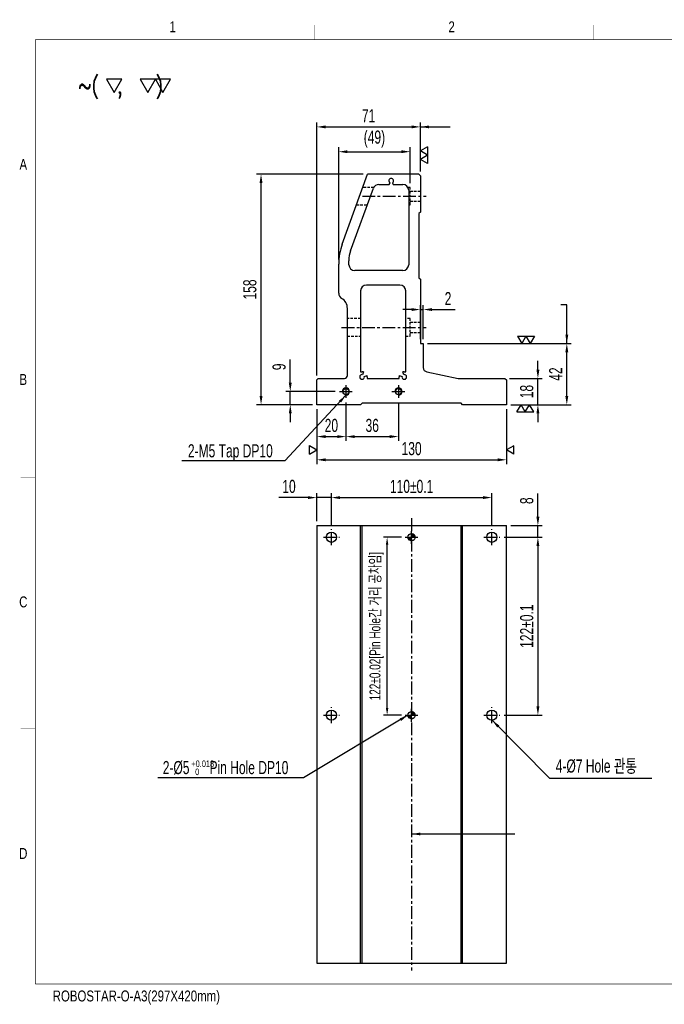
# Model space of a CAD drawing. Extents: x 14371 to 15332, y -7417 to -6742.
# Tile 1 of 2: x 14371 to 14813, y -7417 to -6742. Entities that reach past the tile are written whole.
import ezdxf
from ezdxf.enums import TextEntityAlignment as Align

# ---------------------------------------------------------------- set-up
doc = ezdxf.new("R2010")
doc.units = 0
doc.header["$LTSCALE"] = 7
doc.header["$MEASUREMENT"] = 0
doc.linetypes.add('CENTER', pattern=[2, 1.25, -0.25, 0.25, -0.25])
doc.linetypes.add('HIDDEN', pattern=[0.375, 0.25, -0.125])
doc.layers.get('0').update_dxf_attribs({"linetype": 'CONTINUOUS'})
doc.layers.get('DEFPOINTS').update_dxf_attribs({"linetype": 'CONTINUOUS'})
for name, color, linetype in [('3', 4, 'CONTINUOUS'), ('CENTERLINE', 3, 'CENTER'), ('DIM', 4, 'CONTINUOUS'), ('DIMENSION', 4, 'CONTINUOUS'), ('HATCHLINE', 1, 'CONTINUOUS'), ('HIDDENLINE', 5, 'HIDDEN')]:
    doc.layers.add(name, color=color, linetype=linetype)
doc.styles.add('GHS', font='romans.shx', dxfattribs={"bigfont": 'ghs.shx'})
doc.styles.get("Standard").update_dxf_attribs({"font": 'Gulim.ttf', "width": 0.7})
doc.dimstyles.new('A3', dxfattribs={"dimtxt": 3, "dimasz": 2, "dimexe": 1, "dimexo": 1, "dimgap": 1, "dimtad": 1, "dimdec": 4, "dimdsep": 46, "dimtxsty": 'Standard', "dimcen": 2.5, "dimclrd": 4, "dimclre": 4, "dimclrt": 9, "dimazin": 2, "dimtfac": 1, "dimtdec": 4, "dimtmove": 0, "dimatfit": 3, "dimfxl": 0, "dimtolj": 1, "dimarcsym": 0})

# ---------------------------------------------------------------- blocks, each defined once
blk = doc.blocks.new('A3-DJ')
at = {"const_width": 0.2}
for points in [[(30, 269), (410, 269)], [(30, 269), (30, 10)], [(30, 10), (410, 10)]]:
    blk.add_lwpolyline(points, dxfattribs=at)
at = {"layer": '3', "const_width": 0.05}
for points in [[(106.5, 273), (106.5, 269)], [(183, 273), (183, 269)], [(26, 200), (30, 200)], [(26, 149), (30, 149)], [(26, 80), (30, 80)]]:
    blk.add_lwpolyline(points, dxfattribs=at)
at = {"layer": '3', "width": 0.8}
for s, p in [('1', (67.68, 272.54)), ('2', (144.18, 272.54)), ('A', (26.72, 234.81)), ('B', (26.72, 175.81)), ('C', (26.72, 114.81)), ('D', (26.72, 45.81)), ('ROBOSTAR-O-A3(297X420mm)', (57.72, 6.36))]:
    blk.add_text(s, height=3, dxfattribs=at).set_placement(p, align=Align.MIDDLE)
blk = doc.blocks.new('*D8')
at = {"layer": 'DEFPOINTS', "color": 0}
for p in [(14622.85, -7097), (14635.14, -7097), (14635.14, -7219)]:
    blk.add_point(p, dxfattribs=at)
at = {"layer": 'DIMENSION', "color": 4, "lineweight": -2}
for p, q in [((14632.64, -7097), (14620.35, -7097)), ((14622.85, -7214), (14622.85, -7102)), ((14632.64, -7219), (14620.35, -7219))]:
    blk.add_line(p, q, dxfattribs=at)
at = {"layer": 'DIMENSION', "color": 4}
for points in [[(14622.01, -7102), (14623.68, -7102), (14622.85, -7097)], [(14622.01, -7214), (14623.68, -7214), (14622.85, -7219)]]:
    blk.add_solid(points, dxfattribs=at)
at = {"layer": 'DIMENSION', "color": 9, "insert": (14615.65, -7158), "char_height": 7.5, "attachment_point": 5, "rotation": 90}
blk.add_mtext('\\A1;122±0.02[Pin Hole간 거리 공차임]', dxfattribs=at)
blk = doc.blocks.new('*D9')
at = {"layer": 'DEFPOINTS', "color": 0}
for p in [(14694.64, -7069.83), (14584.64, -7091.5), (14694.64, -7091.5)]:
    blk.add_point(p, dxfattribs=at)
at = {"layer": 'DIMENSION', "color": 4, "lineweight": -2}
for p, q in [((14584.64, -7088.5), (14584.64, -7066.83)), ((14694.64, -7088.5), (14694.64, -7066.83)), ((14590.64, -7069.83), (14688.64, -7069.83))]:
    blk.add_line(p, q, dxfattribs=at)
at = {"layer": 'DIMENSION', "color": 4}
for points in [[(14590.64, -7068.83), (14590.64, -7070.83), (14584.64, -7069.83)], [(14688.64, -7068.83), (14688.64, -7070.83), (14694.64, -7069.83)]]:
    blk.add_solid(points, dxfattribs=at)
at = {"layer": 'DIMENSION', "color": 9, "insert": (14639.64, -7062.21), "char_height": 9, "attachment_point": 5}
blk.add_mtext('\\A1;110±0.1', dxfattribs=at)
blk = doc.blocks.new('*D10')
at = {"layer": 'DEFPOINTS', "color": 0}
for p in [(14574.64, -7069.83), (14574.64, -7089), (14584.64, -7091.5)]:
    blk.add_point(p, dxfattribs=at)
at = {"layer": 'DIMENSION', "color": 4, "lineweight": -2}
for p, q in [((14574.64, -7086), (14574.64, -7066.83)), ((14584.64, -7088.5), (14584.64, -7066.83)), ((14568.64, -7069.83), (14548.51, -7069.83)), ((14584.64, -7069.83), (14574.64, -7069.83)), ((14590.64, -7069.83), (14596.64, -7069.83))]:
    blk.add_line(p, q, dxfattribs=at)
at = {"layer": 'DIMENSION', "color": 4}
for points in [[(14568.64, -7068.83), (14568.64, -7070.83), (14574.64, -7069.83)], [(14590.64, -7068.83), (14590.64, -7070.83), (14584.64, -7069.83)]]:
    blk.add_solid(points, dxfattribs=at)
at = {"layer": 'DIMENSION', "color": 9, "insert": (14555.58, -7062.21), "char_height": 9, "attachment_point": 5}
blk.add_mtext('\\A1;10', dxfattribs=at)
blk = doc.blocks.new('*D7')
at = {"layer": 'DEFPOINTS', "color": 0}
for p in [(14700.14, -7097), (14700.14, -7219), (14726.22, -7219)]:
    blk.add_point(p, dxfattribs=at)
at = {"layer": 'DIMENSION', "color": 4, "lineweight": -2}
for p, q in [((14703.14, -7097), (14729.22, -7097)), ((14726.22, -7103), (14726.22, -7213)), ((14703.14, -7219), (14729.22, -7219))]:
    blk.add_line(p, q, dxfattribs=at)
at = {"layer": 'DIMENSION', "color": 4}
for points in [[(14725.22, -7103), (14727.22, -7103), (14726.22, -7097)], [(14725.22, -7213), (14727.22, -7213), (14726.22, -7219)]]:
    blk.add_solid(points, dxfattribs=at)
at = {"layer": 'DIMENSION', "color": 9, "insert": (14718.59, -7158), "char_height": 9, "attachment_point": 5, "rotation": 90}
blk.add_mtext('\\A1;122±0.1', dxfattribs=at)
blk = doc.blocks.new('*D6')
at = {"layer": 'DEFPOINTS', "color": 0}
for p in [(14704.64, -7089), (14700.14, -7097), (14726.22, -7097)]:
    blk.add_point(p, dxfattribs=at)
at = {"layer": 'DIMENSION', "color": 4, "lineweight": -2}
for p, q in [((14726.22, -7083), (14726.22, -7066.94)), ((14707.64, -7089), (14729.22, -7089)), ((14726.22, -7097), (14726.22, -7089)), ((14703.14, -7097), (14729.22, -7097)), ((14726.22, -7103), (14726.22, -7109))]:
    blk.add_line(p, q, dxfattribs=at)
at = {"layer": 'DIMENSION', "color": 4}
for points in [[(14725.22, -7083), (14727.22, -7083), (14726.22, -7089)], [(14725.22, -7103), (14727.22, -7103), (14726.22, -7097)]]:
    blk.add_solid(points, dxfattribs=at)
at = {"layer": 'DIMENSION', "color": 9, "insert": (14718.6, -7071.97), "char_height": 9, "attachment_point": 5, "rotation": 90}
blk.add_mtext('\\A1;8', dxfattribs=at)
blk = doc.blocks.new('*D30')
at = {"layer": 'DEFPOINTS', "color": 0}
for p in [(14536.41, -6848.13), (14609.5, -6848.13), (14574.64, -7006.13)]:
    blk.add_point(p, dxfattribs=at)
at = {"layer": 'DIMENSION', "color": 4, "lineweight": -2}
for p, q in [((14606.5, -6848.13), (14533.41, -6848.13)), ((14536.41, -7000.13), (14536.41, -6854.13)), ((14571.64, -7006.13), (14533.41, -7006.13))]:
    blk.add_line(p, q, dxfattribs=at)
at = {"layer": 'DIMENSION', "color": 4}
for points in [[(14535.41, -6854.13), (14537.41, -6854.13), (14536.41, -6848.13)], [(14535.41, -7000.13), (14537.41, -7000.13), (14536.41, -7006.13)]]:
    blk.add_solid(points, dxfattribs=at)
at = {"layer": 'DIMENSION', "color": 9, "insert": (14528.79, -6927.13), "char_height": 9, "attachment_point": 5, "rotation": 90}
blk.add_mtext('\\A1;158', dxfattribs=at)
blk = doc.blocks.new('SF21', base_point=(-8814, -6360.99))
at = {"layer": 'DIMENSION'}
for p, q in [((-8814, -6359.99), (-8813.42, -6360.99)), ((-8814, -6359.99), (-8812.84, -6359.99)), ((-8812.84, -6359.99), (-8813.42, -6360.99)), ((-8812.84, -6359.99), (-8812.26, -6360.99)), ((-8812.84, -6359.99), (-8811.69, -6359.99)), ((-8811.69, -6359.99), (-8812.26, -6360.99))]:
    blk.add_line(p, q, dxfattribs=at)
blk = doc.blocks.new('*D29')
at = {"layer": 'DEFPOINTS', "color": 0}
for p in [(14703.64, -6988.13), (14726.22, -6988.13), (14704.64, -7006.13)]:
    blk.add_point(p, dxfattribs=at)
at = {"layer": 'DIMENSION', "color": 4, "lineweight": -2}
for p, q in [((14726.22, -6982.13), (14726.22, -6976.13)), ((14706.64, -6988.13), (14729.22, -6988.13)), ((14726.22, -7006.13), (14726.22, -6988.13)), ((14707.64, -7006.13), (14729.22, -7006.13)), ((14726.22, -7012.13), (14726.22, -7018.13))]:
    blk.add_line(p, q, dxfattribs=at)
at = {"layer": 'DIMENSION', "color": 4}
for points in [[(14725.22, -6982.13), (14727.22, -6982.13), (14726.22, -6988.13)], [(14725.22, -7012.13), (14727.22, -7012.13), (14726.22, -7006.13)]]:
    blk.add_solid(points, dxfattribs=at)
at = {"layer": 'DIMENSION', "color": 9, "insert": (14718.59, -6997.13), "char_height": 9, "attachment_point": 5, "rotation": 90}
blk.add_mtext('\\A1;18', dxfattribs=at)
blk = doc.blocks.new('*D28')
at = {"layer": 'DEFPOINTS', "color": 0}
for p in [(14647.64, -6940.89), (14645.64, -6964.13), (14647.64, -6964.13)]:
    blk.add_point(p, dxfattribs=at)
at = {"layer": 'DIMENSION', "color": 4, "lineweight": -2}
for p, q in [((14645.64, -6961.13), (14645.64, -6937.89)), ((14647.64, -6961.13), (14647.64, -6937.89)), ((14639.64, -6940.89), (14633.64, -6940.89)), ((14645.64, -6940.89), (14647.64, -6940.89)), ((14653.64, -6940.89), (14669.56, -6940.89))]:
    blk.add_line(p, q, dxfattribs=at)
at = {"layer": 'DIMENSION', "color": 4}
for points in [[(14639.64, -6939.89), (14639.64, -6941.89), (14645.64, -6940.89)], [(14653.64, -6939.89), (14653.64, -6941.89), (14647.64, -6940.89)]]:
    blk.add_solid(points, dxfattribs=at)
at = {"layer": 'DIMENSION', "color": 9, "insert": (14664.6, -6933.37), "char_height": 9, "attachment_point": 5}
blk.add_mtext('\\A1;2', dxfattribs=at)
blk = doc.blocks.new('*D27')
at = {"layer": 'DEFPOINTS', "color": 0}
for p in [(14647.64, -6964.13), (14746.04, -6964.13), (14704.64, -7006.13)]:
    blk.add_point(p, dxfattribs=at)
at = {"layer": 'DIMENSION', "color": 4, "lineweight": -2}
for p, q in [((14650.64, -6964.13), (14749.04, -6964.13)), ((14746.04, -7000.13), (14746.04, -6970.13)), ((14707.64, -7006.13), (14749.04, -7006.13))]:
    blk.add_line(p, q, dxfattribs=at)
at = {"layer": 'DIMENSION', "color": 4}
for points in [[(14745.04, -6970.13), (14747.04, -6970.13), (14746.04, -6964.13)], [(14745.04, -7000.13), (14747.04, -7000.13), (14746.04, -7006.13)]]:
    blk.add_solid(points, dxfattribs=at)
at = {"layer": 'DIMENSION', "color": 9, "insert": (14738.42, -6985.13), "char_height": 9, "attachment_point": 5, "rotation": 90}
blk.add_mtext('\\A1;42', dxfattribs=at)
blk = doc.blocks.new('*D26')
at = {"layer": 'DEFPOINTS', "color": 0}
for p in [(14638.64, -6832.67), (14638.64, -6857.13), (14589.64, -6909.68)]:
    blk.add_point(p, dxfattribs=at)
at = {"layer": 'DIMENSION', "color": 4, "lineweight": -2}
for p, q in [((14589.64, -6906.68), (14589.64, -6829.67)), ((14638.64, -6854.13), (14638.64, -6829.67)), ((14595.64, -6832.67), (14632.64, -6832.67))]:
    blk.add_line(p, q, dxfattribs=at)
at = {"layer": 'DIMENSION', "color": 4}
for points in [[(14595.64, -6831.67), (14595.64, -6833.67), (14589.64, -6832.67)], [(14632.64, -6831.67), (14632.64, -6833.67), (14638.64, -6832.67)]]:
    blk.add_solid(points, dxfattribs=at)
at = {"layer": 'DIMENSION', "color": 9, "insert": (14614.14, -6824.01), "char_height": 9, "attachment_point": 5}
blk.add_mtext('\\A1;(49)', dxfattribs=at)
blk = doc.blocks.new('*D25')
at = {"layer": 'DEFPOINTS', "color": 0}
for p in [(14645.64, -6815.66), (14645.64, -6849.13), (14574.64, -6989.13)]:
    blk.add_point(p, dxfattribs=at)
at = {"layer": 'DIMENSION', "color": 4, "lineweight": -2}
for p, q in [((14574.64, -6986.13), (14574.64, -6812.66)), ((14580.64, -6815.66), (14639.64, -6815.66)), ((14645.64, -6846.13), (14645.64, -6812.66))]:
    blk.add_line(p, q, dxfattribs=at)
at = {"layer": 'DIMENSION', "color": 4}
for points in [[(14580.64, -6814.66), (14580.64, -6816.66), (14574.64, -6815.66)], [(14639.64, -6814.66), (14639.64, -6816.66), (14645.64, -6815.66)]]:
    blk.add_solid(points, dxfattribs=at)
at = {"layer": 'DIMENSION', "color": 9, "insert": (14610.14, -6808.04), "char_height": 9, "attachment_point": 5}
blk.add_mtext('\\A1;71', dxfattribs=at)
blk = doc.blocks.new('SF11', base_point=(-8650.02, -6556.68))
at = {"layer": 'DIMENSION'}
for p, q in [((-8650.02, -6555.68), (-8649.45, -6556.68)), ((-8650.02, -6555.68), (-8648.87, -6555.68)), ((-8648.87, -6555.68), (-8649.45, -6556.68))]:
    blk.add_line(p, q, dxfattribs=at)
blk = doc.blocks.new('*D24')
at = {"layer": 'DEFPOINTS', "color": 0}
for p in [(14574.64, -7006.13), (14594.64, -7001.63), (14594.64, -7028)]:
    blk.add_point(p, dxfattribs=at)
at = {"layer": 'DIMENSION', "color": 4, "lineweight": -2}
for p, q in [((14594.64, -7004.63), (14594.64, -7031)), ((14574.64, -7009.13), (14574.64, -7031)), ((14580.64, -7028), (14588.64, -7028))]:
    blk.add_line(p, q, dxfattribs=at)
at = {"layer": 'DIMENSION', "color": 4}
for points in [[(14580.64, -7027), (14580.64, -7029), (14574.64, -7028)], [(14588.64, -7027), (14588.64, -7029), (14594.64, -7028)]]:
    blk.add_solid(points, dxfattribs=at)
at = {"layer": 'DIMENSION', "color": 9, "insert": (14584.64, -7020.39), "char_height": 9, "attachment_point": 5}
blk.add_mtext('\\A1;20', dxfattribs=at)
blk = doc.blocks.new('*D23')
at = {"layer": 'DEFPOINTS', "color": 0}
for p in [(14594.64, -7001.63), (14630.64, -7001.63), (14630.64, -7028)]:
    blk.add_point(p, dxfattribs=at)
at = {"layer": 'DIMENSION', "color": 4, "lineweight": -2}
for p, q in [((14594.64, -7004.63), (14594.64, -7031)), ((14630.64, -7004.63), (14630.64, -7031)), ((14600.64, -7028), (14624.64, -7028))]:
    blk.add_line(p, q, dxfattribs=at)
at = {"layer": 'DIMENSION', "color": 4}
for points in [[(14600.64, -7027), (14600.64, -7029), (14594.64, -7028)], [(14624.64, -7027), (14624.64, -7029), (14630.64, -7028)]]:
    blk.add_solid(points, dxfattribs=at)
at = {"layer": 'DIMENSION', "color": 9, "insert": (14612.64, -7020.39), "char_height": 9, "attachment_point": 5}
blk.add_mtext('\\A1;36', dxfattribs=at)
blk = doc.blocks.new('*D22')
at = {"layer": 'DEFPOINTS', "color": 0}
for p in [(14556.45, -6997.13), (14590.14, -6997.13), (14574.64, -7006.13)]:
    blk.add_point(p, dxfattribs=at)
at = {"layer": 'DIMENSION', "color": 4, "lineweight": -2}
for p, q in [((14556.45, -6991.13), (14556.45, -6975.23)), ((14587.14, -6997.13), (14553.45, -6997.13)), ((14556.45, -7006.13), (14556.45, -6997.13)), ((14571.64, -7006.13), (14553.45, -7006.13)), ((14556.45, -7012.13), (14556.45, -7018.13))]:
    blk.add_line(p, q, dxfattribs=at)
at = {"layer": 'DIMENSION', "color": 4}
for points in [[(14555.45, -6991.13), (14557.45, -6991.13), (14556.45, -6997.13)], [(14555.45, -7012.13), (14557.45, -7012.13), (14556.45, -7006.13)]]:
    blk.add_solid(points, dxfattribs=at)
at = {"layer": 'DIMENSION', "color": 9, "insert": (14548.84, -6980.18), "char_height": 9, "attachment_point": 5, "rotation": 90}
blk.add_mtext('\\A1;9', dxfattribs=at)
blk = doc.blocks.new('*D21')
at = {"layer": 'DEFPOINTS', "color": 0}
for p in [(14574.64, -7006.13), (14704.64, -7006.13), (14704.64, -7043.92)]:
    blk.add_point(p, dxfattribs=at)
at = {"layer": 'DIMENSION', "color": 4, "lineweight": -2}
for p, q in [((14574.64, -7009.13), (14574.64, -7046.92)), ((14704.64, -7009.13), (14704.64, -7046.92)), ((14580.64, -7043.92), (14698.64, -7043.92))]:
    blk.add_line(p, q, dxfattribs=at)
at = {"layer": 'DIMENSION', "color": 4}
for points in [[(14580.64, -7042.92), (14580.64, -7044.92), (14574.64, -7043.92)], [(14698.64, -7042.92), (14698.64, -7044.92), (14704.64, -7043.92)]]:
    blk.add_solid(points, dxfattribs=at)
at = {"layer": 'DIMENSION', "color": 9, "insert": (14639.64, -7036.29), "char_height": 9, "attachment_point": 5}
blk.add_mtext('\\A1;130', dxfattribs=at)

msp = doc.modelspace()

# ---------------------------------------------------------------- hatches: boundary and pattern name
at = {"layer": 'HATCHLINE'}
h = msp.add_hatch(dxfattribs=at)
h.set_pattern_fill('ANSI31', color=256, scale=0.2, style=0)
h.set_pattern_definition([(315, (23489.7172, -13872.5611), (-0.449012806, -0.449012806), [])])
h.paths.add_polyline_path([(14639.64, -7099.5, -0.414214), (14637.14, -7097), (14639.64, -7097)])
h.paths.add_polyline_path([(14639.64, -7094.5, -0.414214), (14642.14, -7097), (14639.64, -7097)])
h = msp.add_hatch(dxfattribs=at)
h.set_pattern_fill('ANSI31', color=256, scale=0.2, style=0)
h.set_pattern_definition([(315, (23489.7172, -13994.5611), (-0.449012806, -0.449012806), [])])
h.paths.add_polyline_path([(14639.64, -7221.5, -0.414214), (14637.14, -7219), (14639.64, -7219)])
h.paths.add_polyline_path([(14639.64, -7216.5, -0.414214), (14642.14, -7219), (14639.64, -7219)])

# ---------------------------------------------------------------- linework, layer by layer
for p, q in [((14592.06, -6896), (14609.5, -6848.13)), ((14644.64, -6848.13), (14609.5, -6848.13)), ((14644.64, -6848.13), (14645.64, -6849.13)), ((14645.64, -6849.13), (14645.64, -6874.13)), ((14597.85, -6900.55), (14613.44, -6857.76)), ((14617.2, -6855.13), (14624.2, -6855.13)), ((14624.2, -6855.13), (14624.84, -6854.01)), ((14626.44, -6854.01), (14627.09, -6855.13)), ((14627.09, -6855.13), (14633.64, -6855.13)), ((14637.64, -6859.13), (14637.64, -6910.13)), ((14645.64, -6874.13), (14644.64, -6875.13)), ((14644.64, -6875.13), (14644.64, -6919.13)), ((14589.64, -6929.73), (14589.64, -6909.68)), ((14596.64, -6910.13), (14596.64, -6907.39)), ((14633.64, -6914.13), (14600.64, -6914.13)), ((14644.64, -6919.13), (14645.64, -6920.13)), ((14631.64, -6924.13), (14608.64, -6924.13)), ((14645.64, -6920.13), (14645.64, -6964.13)), ((14604.64, -6928.13), (14604.64, -6983.53)), ((14635.64, -6983.53), (14635.64, -6928.13)), ((14595.64, -6986.13), (14595.64, -6940.13)), ((14645.64, -6964.13), (14647.64, -6964.13)), ((14647.64, -6964.13), (14647.64, -6980.69)), ((14604.64, -6983.53), (14605.64, -6983.53)), ((14606.58, -6983.65), (14606.06, -6985.58)), ((14607.19, -6986.71), (14609.12, -6986.2)), ((14609.24, -6987.13), (14609.24, -6988.13)), ((14631.04, -6988.13), (14631.04, -6987.13)), ((14631.17, -6986.2), (14633.1, -6986.71)), ((14634.23, -6985.58), (14633.71, -6983.65)), ((14634.64, -6983.53), (14635.64, -6983.53)), ((14650.03, -6983.62), (14671.64, -6988.13)), ((14574.64, -6989.13), (14575.64, -6988.13)), ((14574.64, -7006.13), (14574.64, -6989.13)), ((14575.64, -6988.13), (14593.64, -6988.13)), ((14609.24, -6988.13), (14631.04, -6988.13)), ((14671.64, -6988.13), (14703.64, -6988.13)), ((14703.64, -6988.13), (14704.64, -6989.13)), ((14704.64, -6989.13), (14704.64, -7006.13)), ((14604.64, -7006.13), (14574.64, -7006.13)), ((14605.64, -7005.13), (14604.64, -7006.13)), ((14673.64, -7005.13), (14605.64, -7005.13)), ((14674.64, -7006.13), (14673.64, -7005.13)), ((14704.64, -7006.13), (14674.64, -7006.13)), ((14574.64, -7089), (14574.64, -7389)), ((14574.64, -7089), (14704.64, -7089)), ((14574.64, -7089), (14704.64, -7089)), ((14604.64, -7389), (14604.64, -7089)), ((14605.64, -7389), (14605.64, -7089)), ((14673.64, -7389), (14673.64, -7089)), ((14674.64, -7389), (14674.64, -7089)), ((14704.64, -7389), (14704.64, -7089)), ((14574.64, -7389), (14704.64, -7389))]:
    msp.add_line(p, q)
for centre, radius in [((14594.64, -6997.13), 2.07), ((14630.64, -6997.13), 2.07), ((14584.64, -7097), 3.5), ((14639.64, -7097), 2.5), ((14694.64, -7097), 3.5), ((14584.64, -7219), 3.5), ((14639.64, -7219), 2.5), ((14694.64, -7219), 3.5)]:
    msp.add_circle(centre, radius)
for centre, radius, start, end in [((14625.64, -6852.63), 1.6, 300, 240), ((14617.2, -6859.13), 4, 90, 159.98643), ((14633.64, -6859.13), 4, 0, 90), ((14629.64, -6909.68), 40, 159.98643, 180), ((14616.64, -6907.39), 20, 159.98643, 180), ((14600.64, -6910.13), 4, 180, 270), ((14633.64, -6910.13), 4, 270, 0), ((14608.64, -6928.13), 4, 90, 180), ((14631.64, -6928.13), 4, 0, 90), ((14593.64, -6929.73), 4, 180, 240), ((14587.64, -6940.13), 8, 0, 60), ((14593.64, -6986.13), 2, 270, 0), ((14605.64, -6987.13), 1.6, 75, 15), ((14605.64, -6987.13), 3.6, 75, 90), ((14605.64, -6987.13), 3.6, 360, 15), ((14634.64, -6987.13), 3.6, 165, 180), ((14634.64, -6987.13), 1.6, 165, 105), ((14634.64, -6987.13), 3.6, 90, 105), ((14650.64, -6980.69), 3, 180, 258.23171)]:
    msp.add_arc(centre, radius, start, end)
at = {"layer": 'CENTERLINE'}
for p, q in [((14605.86, -6863.13), (14649.64, -6863.13)), ((14591.64, -6953.13), (14649.64, -6953.13)), ((14594.64, -6992.63), (14594.64, -7001.63)), ((14630.64, -6992.63), (14630.64, -7001.63)), ((14590.14, -6997.13), (14599.14, -6997.13)), ((14626.14, -6997.13), (14635.14, -6997.13)), ((14639.64, -7084), (14639.64, -7394)), ((14584.64, -7102.5), (14584.64, -7091.5)), ((14639.64, -7101.5), (14639.64, -7092.5)), ((14694.64, -7102.5), (14694.64, -7091.5)), ((14579.14, -7097), (14590.14, -7097)), ((14635.14, -7097), (14644.14, -7097)), ((14689.14, -7097), (14700.14, -7097)), ((14584.64, -7224.5), (14584.64, -7213.5)), ((14639.64, -7223.5), (14639.64, -7214.5)), ((14694.64, -7224.5), (14694.64, -7213.5)), ((14579.14, -7219), (14590.14, -7219)), ((14635.14, -7219), (14644.14, -7219)), ((14689.14, -7219), (14700.14, -7219))]:
    msp.add_line(p, q, dxfattribs=at)
at = {"layer": 'DIMENSION'}
for points in [[(14441.04, -6782.99), (14430.54, -6782.99), (14435.79, -6792.09)], [(14463.95, -6782.99), (14453.45, -6782.99), (14458.7, -6792.09)], [(14474.45, -6782.99), (14463.95, -6782.99), (14469.2, -6792.09)]]:
    msp.add_lwpolyline(points, close=True, dxfattribs=at)
for centre in [(14594.64, -6997.13), (14630.64, -6997.13)]:
    msp.add_arc(centre, 2.5, 270, 180, dxfattribs=at)
at = {"layer": 'HIDDENLINE'}
for p, q in [((14613.73, -6857.13), (14606.22, -6857.13)), ((14638.64, -6857.13), (14637.11, -6857.13)), ((14638.64, -6869.13), (14638.64, -6857.13)), ((14638.64, -6859.63), (14645.64, -6859.63)), ((14601.85, -6869.13), (14609.3, -6869.13)), ((14637.64, -6869.13), (14638.64, -6869.13)), ((14638.64, -6866.63), (14645.64, -6866.63)), ((14604.64, -6947.13), (14595.64, -6947.13)), ((14638.64, -6947.13), (14635.64, -6947.13)), ((14638.64, -6959.13), (14638.64, -6947.13)), ((14638.64, -6949.63), (14645.64, -6949.63)), ((14595.64, -6959.13), (14604.64, -6959.13)), ((14635.64, -6959.13), (14638.64, -6959.13)), ((14638.64, -6956.63), (14645.64, -6956.63))]:
    msp.add_line(p, q, dxfattribs=at)

# ---------------------------------------------------------------- block references
at = {"xscale": 2.5, "yscale": 2.5, "zscale": 2.5}
msp.add_blockref('A3-DJ', (14306.62, -7428.36), dxfattribs=at)
at = {"layer": 'DIM', "yscale": 5}
for name, p, xscale, rotation in [('SF21', (14645.64, -6829.28), 5, 270), ('SF21', (14711.8, -7006.13), -5, 180), ('SF11', (14574.64, -7039.94), 5, 90), ('SF11', (14704.64, -7039.97), -5, 270)]:
    msp.add_blockref(name, p, dxfattribs=dict(at, xscale=xscale, rotation=rotation))
at = {"layer": 'DIM', "xscale": 5, "yscale": 5}
msp.add_blockref('SF21', (14712.25, -6964.13), dxfattribs=at)

# ---------------------------------------------------------------- texts
at = {"color": 9, "width": 0.7}
for s, height, p in [('2-M5 Tap DP10', 9, (14486.28, -7042.25)), ('2-%%c5      Pin Hole DP10', 9, (14469.03, -7259.43)), ('+0.018', 4.5, (14488.68, -7254.57)), ('4-%%c7 Hole 관통', 9, (14738.45, -7258.34)), ('0', 4.5, (14491.25, -7260.09))]:
    msp.add_text(s, height=height, dxfattribs=at).set_placement(p)
at = {"layer": 'DIMENSION', "style": 'GHS', "width": 0.8}
msp.add_text('~(  ,   )', height=11.088, dxfattribs=at).set_placement((14411.07, -6792.78))

# ---------------------------------------------------------------- dimensions: what is measured, and where the dimension line sits
at = {"layer": 'DIMENSION'}
for base, p1, p2, override, picture, middle in [((14645.64, -6815.66), (14574.64, -6989.13), (14645.64, -6849.13), {"dimscale": 3, "dimdec": 1}, '*D25', (14610.14, -6808.04)), ((14647.64, -6940.89), (14645.64, -6964.13), (14647.64, -6964.13), {"dimscale": 3, "dimdec": 1}, '*D28', (14664.6, -6933.37)), ((14594.64, -7028), (14574.64, -7006.13), (14594.64, -7001.63), {"dimscale": 3, "dimdec": 1}, '*D24', (14584.64, -7020.39)), ((14704.64, -7043.92), (14574.64, -7006.13), (14704.64, -7006.13), {"dimscale": 3, "dimdec": 1}, '*D21', (14639.64, -7036.29)), ((14630.64, -7028), (14594.64, -7001.63), (14630.64, -7001.63), {"dimscale": 3, "dimdec": 1}, '*D23', (14612.64, -7020.39)), ((14574.64, -7069.83), (14584.64, -7091.5), (14574.64, -7089), {"dimscale": 3, "dimdec": 1}, '*D10', (14555.58, -7062.21)), ((14694.64, -7069.83), (14584.64, -7091.5), (14694.64, -7091.5), {"dimscale": 3, "dimdec": 1, "dimtol": 1, "dimtp": 0.1, "dimtm": 0.1}, '*D9', (14639.64, -7062.21))]:
    dim = msp.add_linear_dim(base=base, p1=p1, p2=p2, dimstyle='A3', override=override, dxfattribs=at)
    dim.commit()
    dim.dimension.update_dxf_attribs({"geometry": picture, "text_midpoint": middle})
dim = msp.add_linear_dim(base=(14638.64, -6832.67), p1=(14589.64, -6909.68), p2=(14638.64, -6857.13), text='(<>)', dimstyle='A3', override={"dimscale": 3, "dimdec": 1}, dxfattribs=at)
dim.commit()
dim.dimension.update_dxf_attribs({"geometry": '*D26', "text_midpoint": (14614.14, -6824.01)})
for base, p1, p2, angle, override, picture, middle in [((14536.41, -6848.13), (14574.64, -7006.13), (14609.5, -6848.13), 90, {"dimscale": 3, "dimdec": 1}, '*D30', (14528.79, -6927.13)), ((14746.04, -6964.13), (14704.64, -7006.13), (14647.64, -6964.13), 90, {"dimscale": 3, "dimdec": 1}, '*D27', (14738.42, -6985.13)), ((14556.45, -6997.13), (14574.64, -7006.13), (14590.14, -6997.13), 90, {"dimscale": 3, "dimdec": 1}, '*D22', (14548.84, -6980.18)), ((14726.22, -6988.13), (14704.64, -7006.13), (14703.64, -6988.13), 90, {"dimscale": 3, "dimdec": 1}, '*D29', (14718.59, -6997.13)), ((14726.22, -7219), (14700.14, -7097), (14700.14, -7219), 270, {"dimscale": 3, "dimdec": 1, "dimtol": 1, "dimtp": 0.1, "dimtm": 0.1}, '*D7', (14718.59, -7158))]:
    dim = msp.add_linear_dim(base=base, p1=p1, p2=p2, angle=angle, dimstyle='A3', override=override, dxfattribs=at)
    dim.commit()
    dim.dimension.update_dxf_attribs({"geometry": picture, "text_midpoint": middle})
dim = msp.add_linear_dim(base=(14726.22, -7097), p1=(14704.64, -7089), p2=(14700.14, -7097), angle=270, dimstyle='A3', override={"dimscale": 3, "dimdec": 1}, dxfattribs=at)
dim.commit()
dim.dimension.update_dxf_attribs({"geometry": '*D6', "text_midpoint": (14726.22, -7071.97), "dimtype": 160})
dim = msp.add_linear_dim(base=(14622.85, -7097), p1=(14635.14, -7219), p2=(14635.14, -7097), angle=270, text='<>%%p0.02[Pin Hole간 거리 공차임]', dimstyle='A3', override={"dimscale": 2.5, "dimdec": 1}, dxfattribs=at)
dim.commit()
dim.dimension.update_dxf_attribs({"geometry": '*D8', "text_midpoint": (14622.85, -7158), "dimtype": 160})

# ---------------------------------------------------------------- leaders
for points in [[(14645.64, -6815.66), (14666.12, -6815.66)], [(14746.04, -6964.13), (14746.04, -6937.57), (14741.84, -6937.57)], [(14594.64, -6999.63), (14552.79, -7044.71), (14482.02, -7044.71)], [(14637.14, -7219), (14565.53, -7261.99), (14465.66, -7261.99)], [(14694.83, -7222.49), (14734.1, -7262.13), (14804.43, -7262.13)], [(14639.64, -7300.46), (14710.38, -7300.46)]]:
    msp.add_leader(points, dimstyle='A3', override={"dimscale": 3, "dimdec": 1}, dxfattribs=at)

doc.saveas('drawing.dxf')
